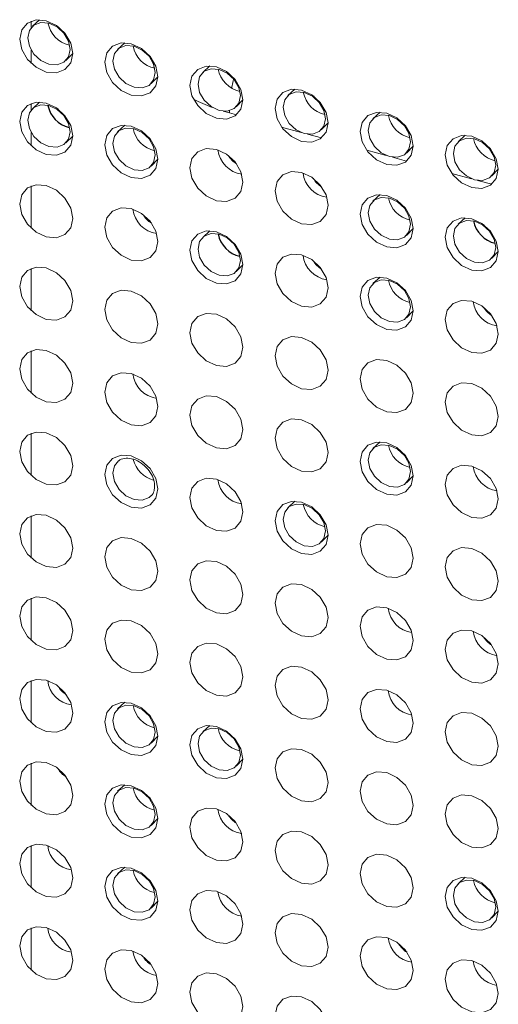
# Paper-space layout '_Trimetric' of a CAD drawing. Header units: millimetres. Extents: x -1485 to 1441, y -378 to 2620.
# Tile 13 of 86: x -1088 to -1068, y 995 to 1036. Entities that reach past the tile are written whole.
import ezdxf

# ---------------------------------------------------------------- set-up
doc = ezdxf.new("R2010")
doc.units = ezdxf.units.MM

psp = doc.layouts.new('_Trimetric')

# ---------------------------------------------------------------- linework, layer by layer
at = {"color": 144, "linetype": 'Continuous', "lineweight": 18}
for p, q in [((-1087.045, 1035.724), (-1087.341, 1035.45)), ((-1087.394, 1035.394), (-1087.394, 1035.665)), ((-1087.394, 1033.904), (-1087.394, 1034.461)), ((-1085.951, 1034.025), (-1085.67, 1034.314)), ((-1079.97, 1033.801), (-1080.266, 1033.527)), ((-1076.432, 1032.839), (-1076.728, 1032.566)), ((-1087.394, 1031.965), (-1087.394, 1032.236)), ((-1078.875, 1032.102), (-1078.595, 1032.391)), ((-1079.421, 1031.921), (-1079.156, 1031.844)), ((-1079.156, 1031.844), (-1079.155, 1031.941)), ((-1079.156, 1031.844), (-1078.865, 1031.765)), ((-1076.989, 1031.255), (-1076.174, 1031.034)), ((-1075.338, 1031.141), (-1075.057, 1031.43)), ((-1087.394, 1030.475), (-1087.394, 1031.032)), ((-1075.914, 1030.963), (-1075.328, 1030.804)), ((-1073.452, 1030.294), (-1072.636, 1030.072)), ((-1072.377, 1030.002), (-1071.79, 1029.842)), ((-1069.914, 1029.332), (-1069.098, 1029.111)), ((-1087.394, 1027.046), (-1087.394, 1028.808)), ((-1068.839, 1029.04), (-1068.252, 1028.881)), ((-1087.394, 1023.617), (-1087.394, 1025.379)), ((-1072.895, 1025.021), (-1073.191, 1024.747)), ((-1071.8, 1023.322), (-1071.519, 1023.611)), ((-1087.394, 1020.189), (-1087.394, 1021.95)), ((-1087.394, 1016.76), (-1087.394, 1018.522)), ((-1087.394, 1013.331), (-1087.394, 1015.093)), ((-1087.394, 1009.903), (-1087.394, 1011.664)), ((-1087.394, 1006.474), (-1087.394, 1008.236)), ((-1079.97, 1006.371), (-1080.266, 1006.098)), ((-1078.875, 1004.673), (-1078.595, 1004.962)), ((-1087.394, 1003.045), (-1087.394, 1004.807)), ((-1083.508, 1003.904), (-1083.804, 1003.631)), ((-1082.413, 1002.206), (-1082.132, 1002.495)), ((-1087.394, 999.617), (-1087.394, 1001.378)), ((-1083.508, 1000.476), (-1083.804, 1000.202)), ((-1069.357, 1000.058), (-1069.653, 999.785)), ((-1082.413, 998.777), (-1082.132, 999.066)), ((-1068.262, 998.36), (-1067.982, 998.649)), ((-1087.394, 996.188), (-1087.394, 997.95))]:
    psp.add_line(p, q, dxfattribs=at)
at = {"color": 7, "linetype": 'Continuous', "lineweight": 25}
for p, q in [((-1083.508, 1034.762), (-1083.804, 1034.489)), ((-1082.413, 1033.064), (-1082.132, 1033.353)), ((-1087.045, 1032.295), (-1087.341, 1032.021)), ((-1072.895, 1031.878), (-1073.191, 1031.604)), ((-1083.508, 1031.334), (-1083.804, 1031.06)), ((-1085.951, 1030.597), (-1085.67, 1030.886)), ((-1069.357, 1030.916), (-1069.653, 1030.643)), ((-1071.8, 1030.179), (-1071.519, 1030.468)), ((-1082.413, 1029.635), (-1082.132, 1029.924)), ((-1068.262, 1029.218), (-1067.982, 1029.507)), ((-1072.895, 1028.449), (-1073.191, 1028.176)), ((-1069.357, 1027.488), (-1069.653, 1027.214)), ((-1079.97, 1026.943), (-1080.266, 1026.67)), ((-1071.8, 1026.751), (-1071.519, 1027.04)), ((-1068.262, 1025.789), (-1067.982, 1026.078)), ((-1078.875, 1025.245), (-1078.595, 1025.534)), ((-1072.895, 1018.163), (-1073.191, 1017.89)), ((-1071.8, 1016.465), (-1071.519, 1016.754)), ((-1076.432, 1015.696), (-1076.728, 1015.422)), ((-1075.338, 1013.997), (-1075.057, 1014.287)), ((-1083.508, 1007.333), (-1083.804, 1007.059)), ((-1082.413, 1005.634), (-1082.132, 1005.923))]:
    psp.add_line(p, q, dxfattribs=at)
at = {"color": 144, "linetype": 'Continuous', "lineweight": 18, "flags": 128}
for points in [[(-1085.67, 1034.316), (-1085.754, 1033.93), (-1085.993, 1033.648), (-1086.35, 1033.514), (-1086.772, 1033.547), (-1087.193, 1033.743), (-1087.551, 1034.072), (-1087.789, 1034.483), (-1087.873, 1034.914), (-1087.789, 1035.3), (-1087.551, 1035.582), (-1087.193, 1035.716), (-1086.772, 1035.683), (-1086.35, 1035.487), (-1085.993, 1035.158), (-1085.754, 1034.747), (-1085.67, 1034.316)], [(-1085.776, 1034.488), (-1085.843, 1034.832), (-1086.034, 1035.161), (-1086.32, 1035.424), (-1086.657, 1035.58), (-1086.994, 1035.607), (-1087.28, 1035.5), (-1087.471, 1035.275), (-1087.538, 1034.966), (-1087.471, 1034.621), (-1087.28, 1034.293), (-1086.994, 1034.03), (-1086.657, 1033.873), (-1086.32, 1033.847), (-1086.034, 1033.954), (-1085.843, 1034.179), (-1085.776, 1034.488)], [(-1086.282, 1035.439), (-1086.193, 1035.305), (-1086.177, 1035.286)], [(-1082.132, 1033.354), (-1082.216, 1032.968), (-1082.455, 1032.687), (-1082.812, 1032.553), (-1083.234, 1032.586), (-1083.655, 1032.782), (-1084.013, 1033.11), (-1084.252, 1033.522), (-1084.336, 1033.953), (-1084.252, 1034.339), (-1084.013, 1034.62), (-1083.655, 1034.755), (-1083.234, 1034.721), (-1082.812, 1034.525), (-1082.455, 1034.197), (-1082.216, 1033.786), (-1082.132, 1033.354)], [(-1082.239, 1033.526), (-1082.306, 1033.871), (-1082.497, 1034.2), (-1082.782, 1034.462), (-1083.119, 1034.619), (-1083.456, 1034.646), (-1083.742, 1034.538), (-1083.933, 1034.313), (-1084, 1034.005), (-1083.933, 1033.66), (-1083.742, 1033.331), (-1083.456, 1033.069), (-1083.119, 1032.912), (-1082.782, 1032.885), (-1082.497, 1032.993), (-1082.306, 1033.218), (-1082.239, 1033.526)], [(-1078.595, 1032.393), (-1078.678, 1032.007), (-1078.917, 1031.725), (-1079.275, 1031.591), (-1079.696, 1031.624), (-1080.118, 1031.82), (-1080.475, 1032.149), (-1080.714, 1032.56), (-1080.798, 1032.992), (-1080.714, 1033.377), (-1080.475, 1033.659), (-1080.118, 1033.793), (-1079.696, 1033.76), (-1079.275, 1033.564), (-1078.917, 1033.235), (-1078.678, 1032.824), (-1078.595, 1032.393)], [(-1078.701, 1032.565), (-1078.768, 1032.91), (-1078.959, 1033.238), (-1079.245, 1033.501), (-1079.582, 1033.657), (-1079.919, 1033.684), (-1080.204, 1033.577), (-1080.395, 1033.352), (-1080.462, 1033.043), (-1080.395, 1032.699), (-1080.204, 1032.37), (-1079.919, 1032.107), (-1079.582, 1031.951), (-1079.245, 1031.924), (-1078.959, 1032.031), (-1078.768, 1032.256), (-1078.701, 1032.565)], [(-1079.207, 1033.516), (-1079.117, 1033.382), (-1079.102, 1033.363)], [(-1079.06, 1032.874), (-1079.052, 1032.92), (-1078.972, 1033.3)], [(-1075.057, 1031.431), (-1075.141, 1031.045), (-1075.38, 1030.764), (-1075.737, 1030.63), (-1076.159, 1030.663), (-1076.58, 1030.859), (-1076.938, 1031.187), (-1077.176, 1031.599), (-1077.26, 1032.03), (-1077.176, 1032.416), (-1076.938, 1032.697), (-1076.58, 1032.832), (-1076.159, 1032.798), (-1075.737, 1032.603), (-1075.38, 1032.274), (-1075.141, 1031.863), (-1075.057, 1031.431)], [(-1080.649, 1032.414), (-1080.455, 1032.321), (-1079.868, 1032.074)], [(-1075.163, 1031.603), (-1075.23, 1031.948), (-1075.421, 1032.277), (-1075.707, 1032.539), (-1076.044, 1032.696), (-1076.381, 1032.723), (-1076.667, 1032.615), (-1076.858, 1032.39), (-1076.925, 1032.082), (-1076.858, 1031.737), (-1076.667, 1031.408), (-1076.381, 1031.146), (-1076.044, 1030.989), (-1075.707, 1030.962), (-1075.421, 1031.07), (-1075.23, 1031.295), (-1075.163, 1031.603)], [(-1075.669, 1032.554), (-1075.58, 1032.421), (-1075.564, 1032.402)], [(-1085.67, 1030.887), (-1085.754, 1030.501), (-1085.993, 1030.22), (-1086.35, 1030.085), (-1086.772, 1030.119), (-1087.193, 1030.314), (-1087.551, 1030.643), (-1087.789, 1031.054), (-1087.873, 1031.486), (-1087.789, 1031.872), (-1087.551, 1032.153), (-1087.193, 1032.287), (-1086.772, 1032.254), (-1086.35, 1032.058), (-1085.993, 1031.73), (-1085.754, 1031.318), (-1085.67, 1030.887)], [(-1085.776, 1031.059), (-1085.843, 1031.404), (-1086.034, 1031.733), (-1086.32, 1031.995), (-1086.657, 1032.152), (-1086.994, 1032.178), (-1087.28, 1032.071), (-1087.471, 1031.846), (-1087.538, 1031.538), (-1087.471, 1031.193), (-1087.28, 1030.864), (-1086.994, 1030.601), (-1086.657, 1030.445), (-1086.32, 1030.418), (-1086.034, 1030.526), (-1085.843, 1030.751), (-1085.776, 1031.059)], [(-1086.282, 1032.01), (-1086.193, 1031.876), (-1086.177, 1031.858)], [(-1071.519, 1030.47), (-1071.603, 1030.084), (-1071.842, 1029.802), (-1072.199, 1029.668), (-1072.621, 1029.701), (-1073.042, 1029.897), (-1073.4, 1030.226), (-1073.639, 1030.637), (-1073.723, 1031.069), (-1073.639, 1031.454), (-1073.4, 1031.736), (-1073.042, 1031.87), (-1072.621, 1031.837), (-1072.199, 1031.641), (-1071.842, 1031.312), (-1071.603, 1030.901), (-1071.519, 1030.47)], [(-1071.626, 1030.642), (-1071.693, 1030.987), (-1071.884, 1031.315), (-1072.169, 1031.578), (-1072.506, 1031.735), (-1072.843, 1031.761), (-1073.129, 1031.654), (-1073.32, 1031.429), (-1073.387, 1031.12), (-1073.32, 1030.776), (-1073.129, 1030.447), (-1072.843, 1030.184), (-1072.506, 1030.028), (-1072.169, 1030.001), (-1071.884, 1030.108), (-1071.693, 1030.333), (-1071.626, 1030.642)], [(-1082.132, 1029.925), (-1082.216, 1029.54), (-1082.455, 1029.258), (-1082.812, 1029.124), (-1083.234, 1029.157), (-1083.655, 1029.353), (-1084.013, 1029.682), (-1084.252, 1030.093), (-1084.336, 1030.524), (-1084.252, 1030.91), (-1084.013, 1031.192), (-1083.655, 1031.326), (-1083.234, 1031.293), (-1082.812, 1031.097), (-1082.455, 1030.768), (-1082.216, 1030.357), (-1082.132, 1029.925)], [(-1082.239, 1030.097), (-1082.306, 1030.442), (-1082.497, 1030.771), (-1082.782, 1031.034), (-1083.119, 1031.19), (-1083.456, 1031.217), (-1083.742, 1031.11), (-1083.933, 1030.885), (-1084, 1030.576), (-1083.933, 1030.231), (-1083.742, 1029.903), (-1083.456, 1029.64), (-1083.119, 1029.483), (-1082.782, 1029.457), (-1082.497, 1029.564), (-1082.306, 1029.789), (-1082.239, 1030.097)], [(-1067.982, 1029.508), (-1068.065, 1029.122), (-1068.304, 1028.841), (-1068.662, 1028.707), (-1069.083, 1028.74), (-1069.505, 1028.936), (-1069.862, 1029.264), (-1070.101, 1029.676), (-1070.185, 1030.107), (-1070.101, 1030.493), (-1069.862, 1030.774), (-1069.505, 1030.909), (-1069.083, 1030.875), (-1068.662, 1030.68), (-1068.304, 1030.351), (-1068.065, 1029.94), (-1067.982, 1029.508)], [(-1068.088, 1029.68), (-1068.155, 1030.025), (-1068.346, 1030.354), (-1068.632, 1030.617), (-1068.969, 1030.773), (-1069.306, 1030.8), (-1069.591, 1030.692), (-1069.782, 1030.467), (-1069.849, 1030.159), (-1069.782, 1029.814), (-1069.591, 1029.485), (-1069.306, 1029.223), (-1068.969, 1029.066), (-1068.632, 1029.039), (-1068.346, 1029.147), (-1068.155, 1029.372), (-1068.088, 1029.68)], [(-1078.595, 1028.964), (-1078.678, 1028.578), (-1078.917, 1028.297), (-1079.275, 1028.162), (-1079.696, 1028.196), (-1080.118, 1028.392), (-1080.475, 1028.72), (-1080.714, 1029.131), (-1080.798, 1029.563), (-1080.714, 1029.949), (-1080.475, 1030.23), (-1080.118, 1030.364), (-1079.696, 1030.331), (-1079.275, 1030.135), (-1078.917, 1029.807), (-1078.678, 1029.395), (-1078.595, 1028.964)], [(-1075.057, 1028.003), (-1075.141, 1027.617), (-1075.38, 1027.335), (-1075.737, 1027.201), (-1076.159, 1027.234), (-1076.58, 1027.43), (-1076.938, 1027.759), (-1077.176, 1028.17), (-1077.26, 1028.601), (-1077.176, 1028.987), (-1076.938, 1029.269), (-1076.58, 1029.403), (-1076.159, 1029.37), (-1075.737, 1029.174), (-1075.38, 1028.845), (-1075.141, 1028.434), (-1075.057, 1028.003)], [(-1085.67, 1027.458), (-1085.754, 1027.072), (-1085.993, 1026.791), (-1086.35, 1026.657), (-1086.772, 1026.69), (-1087.193, 1026.886), (-1087.551, 1027.214), (-1087.789, 1027.626), (-1087.873, 1028.057), (-1087.789, 1028.443), (-1087.551, 1028.724), (-1087.193, 1028.859), (-1086.772, 1028.825), (-1086.35, 1028.63), (-1085.993, 1028.301), (-1085.754, 1027.89), (-1085.67, 1027.458)], [(-1071.519, 1027.041), (-1071.603, 1026.655), (-1071.842, 1026.374), (-1072.199, 1026.239), (-1072.621, 1026.273), (-1073.042, 1026.469), (-1073.4, 1026.797), (-1073.639, 1027.209), (-1073.723, 1027.64), (-1073.639, 1028.026), (-1073.4, 1028.307), (-1073.042, 1028.442), (-1072.621, 1028.408), (-1072.199, 1028.212), (-1071.842, 1027.884), (-1071.603, 1027.472), (-1071.519, 1027.041)], [(-1071.626, 1027.213), (-1071.693, 1027.558), (-1071.884, 1027.887), (-1072.169, 1028.149), (-1072.506, 1028.306), (-1072.843, 1028.333), (-1073.129, 1028.225), (-1073.32, 1028), (-1073.387, 1027.692), (-1073.32, 1027.347), (-1073.129, 1027.018), (-1072.843, 1026.755), (-1072.506, 1026.599), (-1072.169, 1026.572), (-1071.884, 1026.68), (-1071.693, 1026.905), (-1071.626, 1027.213)], [(-1082.132, 1026.497), (-1082.216, 1026.111), (-1082.455, 1025.83), (-1082.812, 1025.695), (-1083.234, 1025.728), (-1083.655, 1025.924), (-1084.013, 1026.253), (-1084.252, 1026.664), (-1084.336, 1027.096), (-1084.252, 1027.481), (-1084.013, 1027.763), (-1083.655, 1027.897), (-1083.234, 1027.864), (-1082.812, 1027.668), (-1082.455, 1027.34), (-1082.216, 1026.928), (-1082.132, 1026.497)], [(-1067.982, 1026.08), (-1068.065, 1025.694), (-1068.304, 1025.412), (-1068.662, 1025.278), (-1069.083, 1025.311), (-1069.505, 1025.507), (-1069.862, 1025.836), (-1070.101, 1026.247), (-1070.185, 1026.678), (-1070.101, 1027.064), (-1069.862, 1027.346), (-1069.505, 1027.48), (-1069.083, 1027.447), (-1068.662, 1027.251), (-1068.304, 1026.922), (-1068.065, 1026.511), (-1067.982, 1026.08)], [(-1068.088, 1026.252), (-1068.155, 1026.596), (-1068.346, 1026.925), (-1068.632, 1027.188), (-1068.969, 1027.344), (-1069.306, 1027.371), (-1069.591, 1027.264), (-1069.782, 1027.039), (-1069.849, 1026.73), (-1069.782, 1026.385), (-1069.591, 1026.057), (-1069.306, 1025.794), (-1068.969, 1025.637), (-1068.632, 1025.611), (-1068.346, 1025.718), (-1068.155, 1025.943), (-1068.088, 1026.252)], [(-1068.594, 1027.203), (-1068.504, 1027.069), (-1068.489, 1027.05)], [(-1078.595, 1025.535), (-1078.678, 1025.15), (-1078.917, 1024.868), (-1079.275, 1024.734), (-1079.696, 1024.767), (-1080.118, 1024.963), (-1080.475, 1025.291), (-1080.714, 1025.703), (-1080.798, 1026.134), (-1080.714, 1026.52), (-1080.475, 1026.802), (-1080.118, 1026.936), (-1079.696, 1026.903), (-1079.275, 1026.707), (-1078.917, 1026.378), (-1078.678, 1025.967), (-1078.595, 1025.535)], [(-1078.701, 1025.707), (-1078.768, 1026.052), (-1078.959, 1026.381), (-1079.245, 1026.644), (-1079.582, 1026.8), (-1079.919, 1026.827), (-1080.204, 1026.719), (-1080.395, 1026.494), (-1080.462, 1026.186), (-1080.395, 1025.841), (-1080.204, 1025.512), (-1079.919, 1025.25), (-1079.582, 1025.093), (-1079.245, 1025.067), (-1078.959, 1025.174), (-1078.768, 1025.399), (-1078.701, 1025.707)], [(-1075.057, 1024.574), (-1075.141, 1024.188), (-1075.38, 1023.907), (-1075.737, 1023.772), (-1076.159, 1023.806), (-1076.58, 1024.001), (-1076.938, 1024.33), (-1077.176, 1024.741), (-1077.26, 1025.173), (-1077.176, 1025.559), (-1076.938, 1025.84), (-1076.58, 1025.974), (-1076.159, 1025.941), (-1075.737, 1025.745), (-1075.38, 1025.417), (-1075.141, 1025.005), (-1075.057, 1024.574)], [(-1085.67, 1024.03), (-1085.754, 1023.644), (-1085.993, 1023.362), (-1086.35, 1023.228), (-1086.772, 1023.261), (-1087.193, 1023.457), (-1087.551, 1023.786), (-1087.789, 1024.197), (-1087.873, 1024.628), (-1087.789, 1025.014), (-1087.551, 1025.296), (-1087.193, 1025.43), (-1086.772, 1025.397), (-1086.35, 1025.201), (-1085.993, 1024.872), (-1085.754, 1024.461), (-1085.67, 1024.03)], [(-1071.519, 1023.612), (-1071.603, 1023.227), (-1071.842, 1022.945), (-1072.199, 1022.811), (-1072.621, 1022.844), (-1073.042, 1023.04), (-1073.4, 1023.369), (-1073.639, 1023.78), (-1073.723, 1024.211), (-1073.639, 1024.597), (-1073.4, 1024.879), (-1073.042, 1025.013), (-1072.621, 1024.98), (-1072.199, 1024.784), (-1071.842, 1024.455), (-1071.603, 1024.044), (-1071.519, 1023.612)], [(-1071.626, 1023.784), (-1071.693, 1024.129), (-1071.884, 1024.458), (-1072.169, 1024.721), (-1072.506, 1024.877), (-1072.843, 1024.904), (-1073.129, 1024.796), (-1073.32, 1024.571), (-1073.387, 1024.263), (-1073.32, 1023.918), (-1073.129, 1023.589), (-1072.843, 1023.327), (-1072.506, 1023.17), (-1072.169, 1023.144), (-1071.884, 1023.251), (-1071.693, 1023.476), (-1071.626, 1023.784)], [(-1082.132, 1023.068), (-1082.216, 1022.682), (-1082.455, 1022.401), (-1082.812, 1022.267), (-1083.234, 1022.3), (-1083.655, 1022.496), (-1084.013, 1022.824), (-1084.252, 1023.236), (-1084.336, 1023.667), (-1084.252, 1024.053), (-1084.013, 1024.334), (-1083.655, 1024.469), (-1083.234, 1024.435), (-1082.812, 1024.239), (-1082.455, 1023.911), (-1082.216, 1023.5), (-1082.132, 1023.068)], [(-1067.982, 1022.651), (-1068.065, 1022.265), (-1068.304, 1021.984), (-1068.662, 1021.849), (-1069.083, 1021.883), (-1069.505, 1022.078), (-1069.862, 1022.407), (-1070.101, 1022.818), (-1070.185, 1023.25), (-1070.101, 1023.636), (-1069.862, 1023.917), (-1069.505, 1024.051), (-1069.083, 1024.018), (-1068.662, 1023.822), (-1068.304, 1023.494), (-1068.065, 1023.082), (-1067.982, 1022.651)], [(-1078.595, 1022.107), (-1078.678, 1021.721), (-1078.917, 1021.439), (-1079.275, 1021.305), (-1079.696, 1021.338), (-1080.118, 1021.534), (-1080.475, 1021.863), (-1080.714, 1022.274), (-1080.798, 1022.706), (-1080.714, 1023.091), (-1080.475, 1023.373), (-1080.118, 1023.507), (-1079.696, 1023.474), (-1079.275, 1023.278), (-1078.917, 1022.949), (-1078.678, 1022.538), (-1078.595, 1022.107)], [(-1075.057, 1021.145), (-1075.141, 1020.759), (-1075.38, 1020.478), (-1075.737, 1020.344), (-1076.159, 1020.377), (-1076.58, 1020.573), (-1076.938, 1020.901), (-1077.176, 1021.313), (-1077.26, 1021.744), (-1077.176, 1022.13), (-1076.938, 1022.411), (-1076.58, 1022.546), (-1076.159, 1022.512), (-1075.737, 1022.317), (-1075.38, 1021.988), (-1075.141, 1021.577), (-1075.057, 1021.145)], [(-1085.67, 1020.601), (-1085.754, 1020.215), (-1085.993, 1019.934), (-1086.35, 1019.799), (-1086.772, 1019.833), (-1087.193, 1020.028), (-1087.551, 1020.357), (-1087.789, 1020.768), (-1087.873, 1021.2), (-1087.789, 1021.586), (-1087.551, 1021.867), (-1087.193, 1022.001), (-1086.772, 1021.968), (-1086.35, 1021.772), (-1085.993, 1021.444), (-1085.754, 1021.032), (-1085.67, 1020.601)], [(-1071.519, 1020.184), (-1071.603, 1019.798), (-1071.842, 1019.516), (-1072.199, 1019.382), (-1072.621, 1019.415), (-1073.042, 1019.611), (-1073.4, 1019.94), (-1073.639, 1020.351), (-1073.723, 1020.783), (-1073.639, 1021.168), (-1073.4, 1021.45), (-1073.042, 1021.584), (-1072.621, 1021.551), (-1072.199, 1021.355), (-1071.842, 1021.026), (-1071.603, 1020.615), (-1071.519, 1020.184)], [(-1082.132, 1019.639), (-1082.216, 1019.254), (-1082.455, 1018.972), (-1082.812, 1018.838), (-1083.234, 1018.871), (-1083.655, 1019.067), (-1084.013, 1019.396), (-1084.252, 1019.807), (-1084.336, 1020.238), (-1084.252, 1020.624), (-1084.013, 1020.906), (-1083.655, 1021.04), (-1083.234, 1021.007), (-1082.812, 1020.811), (-1082.455, 1020.482), (-1082.216, 1020.071), (-1082.132, 1019.639)], [(-1067.982, 1019.222), (-1068.065, 1018.836), (-1068.304, 1018.555), (-1068.662, 1018.421), (-1069.083, 1018.454), (-1069.505, 1018.65), (-1069.862, 1018.978), (-1070.101, 1019.39), (-1070.185, 1019.821), (-1070.101, 1020.207), (-1069.862, 1020.488), (-1069.505, 1020.623), (-1069.083, 1020.589), (-1068.662, 1020.394), (-1068.304, 1020.065), (-1068.065, 1019.654), (-1067.982, 1019.222)], [(-1078.595, 1018.678), (-1078.678, 1018.292), (-1078.917, 1018.011), (-1079.275, 1017.876), (-1079.696, 1017.91), (-1080.118, 1018.106), (-1080.475, 1018.434), (-1080.714, 1018.845), (-1080.798, 1019.277), (-1080.714, 1019.663), (-1080.475, 1019.944), (-1080.118, 1020.078), (-1079.696, 1020.045), (-1079.275, 1019.849), (-1078.917, 1019.521), (-1078.678, 1019.109), (-1078.595, 1018.678)], [(-1075.057, 1017.717), (-1075.141, 1017.331), (-1075.38, 1017.049), (-1075.737, 1016.915), (-1076.159, 1016.948), (-1076.58, 1017.144), (-1076.938, 1017.473), (-1077.176, 1017.884), (-1077.26, 1018.315), (-1077.176, 1018.701), (-1076.938, 1018.983), (-1076.58, 1019.117), (-1076.159, 1019.084), (-1075.737, 1018.888), (-1075.38, 1018.559), (-1075.141, 1018.148), (-1075.057, 1017.717)], [(-1085.67, 1017.172), (-1085.754, 1016.786), (-1085.993, 1016.505), (-1086.35, 1016.371), (-1086.772, 1016.404), (-1087.193, 1016.6), (-1087.551, 1016.928), (-1087.789, 1017.34), (-1087.873, 1017.771), (-1087.789, 1018.157), (-1087.551, 1018.438), (-1087.193, 1018.573), (-1086.772, 1018.539), (-1086.35, 1018.344), (-1085.993, 1018.015), (-1085.754, 1017.604), (-1085.67, 1017.172)], [(-1071.519, 1016.755), (-1071.603, 1016.369), (-1071.842, 1016.088), (-1072.199, 1015.953), (-1072.621, 1015.987), (-1073.042, 1016.183), (-1073.4, 1016.511), (-1073.639, 1016.923), (-1073.723, 1017.354), (-1073.639, 1017.74), (-1073.4, 1018.021), (-1073.042, 1018.156), (-1072.621, 1018.122), (-1072.199, 1017.926), (-1071.842, 1017.598), (-1071.603, 1017.186), (-1071.519, 1016.755)], [(-1071.626, 1016.927), (-1071.693, 1017.272), (-1071.884, 1017.601), (-1072.169, 1017.863), (-1072.506, 1018.02), (-1072.843, 1018.047), (-1073.129, 1017.939), (-1073.32, 1017.714), (-1073.387, 1017.406), (-1073.32, 1017.061), (-1073.129, 1016.732), (-1072.843, 1016.469), (-1072.506, 1016.313), (-1072.169, 1016.286), (-1071.884, 1016.394), (-1071.693, 1016.619), (-1071.626, 1016.927)], [(-1082.132, 1016.211), (-1082.216, 1015.825), (-1082.455, 1015.543), (-1082.812, 1015.409), (-1083.234, 1015.442), (-1083.655, 1015.638), (-1084.013, 1015.967), (-1084.252, 1016.378), (-1084.336, 1016.81), (-1084.252, 1017.195), (-1084.013, 1017.477), (-1083.655, 1017.611), (-1083.234, 1017.578), (-1082.812, 1017.382), (-1082.455, 1017.054), (-1082.216, 1016.642), (-1082.132, 1016.211)], [(-1083.764, 1017.379), (-1083.933, 1017.17), (-1084, 1016.861), (-1083.933, 1016.517), (-1083.742, 1016.188), (-1083.456, 1015.925), (-1083.119, 1015.769), (-1082.782, 1015.742), (-1082.497, 1015.849), (-1082.418, 1015.915)], [(-1067.982, 1015.794), (-1068.065, 1015.408), (-1068.304, 1015.126), (-1068.662, 1014.992), (-1069.083, 1015.025), (-1069.505, 1015.221), (-1069.862, 1015.55), (-1070.101, 1015.961), (-1070.185, 1016.392), (-1070.101, 1016.778), (-1069.862, 1017.06), (-1069.505, 1017.194), (-1069.083, 1017.161), (-1068.662, 1016.965), (-1068.304, 1016.636), (-1068.065, 1016.225), (-1067.982, 1015.794)], [(-1078.595, 1015.249), (-1078.678, 1014.864), (-1078.917, 1014.582), (-1079.275, 1014.448), (-1079.696, 1014.481), (-1080.118, 1014.677), (-1080.475, 1015.005), (-1080.714, 1015.417), (-1080.798, 1015.848), (-1080.714, 1016.234), (-1080.475, 1016.515), (-1080.118, 1016.65), (-1079.696, 1016.617), (-1079.275, 1016.421), (-1078.917, 1016.092), (-1078.678, 1015.681), (-1078.595, 1015.249)], [(-1075.057, 1014.288), (-1075.141, 1013.902), (-1075.38, 1013.621), (-1075.737, 1013.486), (-1076.159, 1013.52), (-1076.58, 1013.715), (-1076.938, 1014.044), (-1077.176, 1014.455), (-1077.26, 1014.887), (-1077.176, 1015.273), (-1076.938, 1015.554), (-1076.58, 1015.688), (-1076.159, 1015.655), (-1075.737, 1015.459), (-1075.38, 1015.131), (-1075.141, 1014.719), (-1075.057, 1014.288)], [(-1075.163, 1014.46), (-1075.23, 1014.805), (-1075.421, 1015.133), (-1075.707, 1015.396), (-1076.044, 1015.553), (-1076.381, 1015.579), (-1076.667, 1015.472), (-1076.858, 1015.247), (-1076.925, 1014.939), (-1076.858, 1014.594), (-1076.667, 1014.265), (-1076.381, 1014.002), (-1076.044, 1013.846), (-1075.707, 1013.819), (-1075.421, 1013.926), (-1075.23, 1014.151), (-1075.163, 1014.46)], [(-1085.67, 1013.744), (-1085.754, 1013.358), (-1085.993, 1013.076), (-1086.35, 1012.942), (-1086.772, 1012.975), (-1087.193, 1013.171), (-1087.551, 1013.5), (-1087.789, 1013.911), (-1087.873, 1014.342), (-1087.789, 1014.728), (-1087.551, 1015.01), (-1087.193, 1015.144), (-1086.772, 1015.111), (-1086.35, 1014.915), (-1085.993, 1014.586), (-1085.754, 1014.175), (-1085.67, 1013.744)], [(-1071.519, 1013.326), (-1071.603, 1012.941), (-1071.842, 1012.659), (-1072.199, 1012.525), (-1072.621, 1012.558), (-1073.042, 1012.754), (-1073.4, 1013.083), (-1073.639, 1013.494), (-1073.723, 1013.925), (-1073.639, 1014.311), (-1073.4, 1014.593), (-1073.042, 1014.727), (-1072.621, 1014.694), (-1072.199, 1014.498), (-1071.842, 1014.169), (-1071.603, 1013.758), (-1071.519, 1013.326)], [(-1082.132, 1012.782), (-1082.216, 1012.396), (-1082.455, 1012.115), (-1082.812, 1011.981), (-1083.234, 1012.014), (-1083.655, 1012.21), (-1084.013, 1012.538), (-1084.252, 1012.95), (-1084.336, 1013.381), (-1084.252, 1013.767), (-1084.013, 1014.048), (-1083.655, 1014.183), (-1083.234, 1014.149), (-1082.812, 1013.953), (-1082.455, 1013.625), (-1082.216, 1013.214), (-1082.132, 1012.782)], [(-1067.982, 1012.365), (-1068.065, 1011.979), (-1068.304, 1011.698), (-1068.662, 1011.563), (-1069.083, 1011.597), (-1069.505, 1011.792), (-1069.862, 1012.121), (-1070.101, 1012.532), (-1070.185, 1012.964), (-1070.101, 1013.35), (-1069.862, 1013.631), (-1069.505, 1013.765), (-1069.083, 1013.732), (-1068.662, 1013.536), (-1068.304, 1013.208), (-1068.065, 1012.796), (-1067.982, 1012.365)], [(-1078.595, 1011.821), (-1078.678, 1011.435), (-1078.917, 1011.153), (-1079.275, 1011.019), (-1079.696, 1011.052), (-1080.118, 1011.248), (-1080.475, 1011.577), (-1080.714, 1011.988), (-1080.798, 1012.42), (-1080.714, 1012.805), (-1080.475, 1013.087), (-1080.118, 1013.221), (-1079.696, 1013.188), (-1079.275, 1012.992), (-1078.917, 1012.663), (-1078.678, 1012.252), (-1078.595, 1011.821)], [(-1075.057, 1010.859), (-1075.141, 1010.473), (-1075.38, 1010.192), (-1075.737, 1010.058), (-1076.159, 1010.091), (-1076.58, 1010.287), (-1076.938, 1010.615), (-1077.176, 1011.027), (-1077.26, 1011.458), (-1077.176, 1011.844), (-1076.938, 1012.125), (-1076.58, 1012.26), (-1076.159, 1012.226), (-1075.737, 1012.031), (-1075.38, 1011.702), (-1075.141, 1011.291), (-1075.057, 1010.859)], [(-1085.67, 1010.315), (-1085.754, 1009.929), (-1085.993, 1009.648), (-1086.35, 1009.513), (-1086.772, 1009.547), (-1087.193, 1009.742), (-1087.551, 1010.071), (-1087.789, 1010.482), (-1087.873, 1010.914), (-1087.789, 1011.3), (-1087.551, 1011.581), (-1087.193, 1011.715), (-1086.772, 1011.682), (-1086.35, 1011.486), (-1085.993, 1011.158), (-1085.754, 1010.746), (-1085.67, 1010.315)], [(-1071.519, 1009.898), (-1071.603, 1009.512), (-1071.842, 1009.23), (-1072.199, 1009.096), (-1072.621, 1009.129), (-1073.042, 1009.325), (-1073.4, 1009.654), (-1073.639, 1010.065), (-1073.723, 1010.497), (-1073.639, 1010.882), (-1073.4, 1011.164), (-1073.042, 1011.298), (-1072.621, 1011.265), (-1072.199, 1011.069), (-1071.842, 1010.74), (-1071.603, 1010.329), (-1071.519, 1009.898)], [(-1082.132, 1009.353), (-1082.216, 1008.968), (-1082.455, 1008.686), (-1082.812, 1008.552), (-1083.234, 1008.585), (-1083.655, 1008.781), (-1084.013, 1009.11), (-1084.252, 1009.521), (-1084.336, 1009.952), (-1084.252, 1010.338), (-1084.013, 1010.62), (-1083.655, 1010.754), (-1083.234, 1010.721), (-1082.812, 1010.525), (-1082.455, 1010.196), (-1082.216, 1009.785), (-1082.132, 1009.353)], [(-1067.982, 1008.936), (-1068.065, 1008.55), (-1068.304, 1008.269), (-1068.662, 1008.135), (-1069.083, 1008.168), (-1069.505, 1008.364), (-1069.862, 1008.692), (-1070.101, 1009.104), (-1070.185, 1009.535), (-1070.101, 1009.921), (-1069.862, 1010.202), (-1069.505, 1010.337), (-1069.083, 1010.303), (-1068.662, 1010.108), (-1068.304, 1009.779), (-1068.065, 1009.368), (-1067.982, 1008.936)], [(-1078.595, 1008.392), (-1078.678, 1008.006), (-1078.917, 1007.725), (-1079.275, 1007.59), (-1079.696, 1007.624), (-1080.118, 1007.82), (-1080.475, 1008.148), (-1080.714, 1008.559), (-1080.798, 1008.991), (-1080.714, 1009.377), (-1080.475, 1009.658), (-1080.118, 1009.792), (-1079.696, 1009.759), (-1079.275, 1009.563), (-1078.917, 1009.235), (-1078.678, 1008.823), (-1078.595, 1008.392)], [(-1075.057, 1007.431), (-1075.141, 1007.045), (-1075.38, 1006.763), (-1075.737, 1006.629), (-1076.159, 1006.662), (-1076.58, 1006.858), (-1076.938, 1007.187), (-1077.176, 1007.598), (-1077.26, 1008.029), (-1077.176, 1008.415), (-1076.938, 1008.697), (-1076.58, 1008.831), (-1076.159, 1008.798), (-1075.737, 1008.602), (-1075.38, 1008.273), (-1075.141, 1007.862), (-1075.057, 1007.431)], [(-1085.67, 1006.886), (-1085.754, 1006.5), (-1085.993, 1006.219), (-1086.35, 1006.085), (-1086.772, 1006.118), (-1087.193, 1006.314), (-1087.551, 1006.642), (-1087.789, 1007.054), (-1087.873, 1007.485), (-1087.789, 1007.871), (-1087.551, 1008.152), (-1087.193, 1008.287), (-1086.772, 1008.253), (-1086.35, 1008.058), (-1085.993, 1007.729), (-1085.754, 1007.318), (-1085.67, 1006.886)], [(-1071.519, 1006.469), (-1071.603, 1006.083), (-1071.842, 1005.802), (-1072.199, 1005.667), (-1072.621, 1005.701), (-1073.042, 1005.897), (-1073.4, 1006.225), (-1073.639, 1006.637), (-1073.723, 1007.068), (-1073.639, 1007.454), (-1073.4, 1007.735), (-1073.042, 1007.87), (-1072.621, 1007.836), (-1072.199, 1007.64), (-1071.842, 1007.312), (-1071.603, 1006.9), (-1071.519, 1006.469)], [(-1082.132, 1005.925), (-1082.216, 1005.539), (-1082.455, 1005.257), (-1082.812, 1005.123), (-1083.234, 1005.156), (-1083.655, 1005.352), (-1084.013, 1005.681), (-1084.252, 1006.092), (-1084.336, 1006.524), (-1084.252, 1006.909), (-1084.013, 1007.191), (-1083.655, 1007.325), (-1083.234, 1007.292), (-1082.812, 1007.096), (-1082.455, 1006.768), (-1082.216, 1006.356), (-1082.132, 1005.925)], [(-1082.239, 1006.097), (-1082.306, 1006.442), (-1082.497, 1006.77), (-1082.782, 1007.033), (-1083.119, 1007.19), (-1083.456, 1007.216), (-1083.742, 1007.109), (-1083.933, 1006.884), (-1084, 1006.575), (-1083.933, 1006.231), (-1083.742, 1005.902), (-1083.456, 1005.639), (-1083.119, 1005.483), (-1082.782, 1005.456), (-1082.497, 1005.563), (-1082.306, 1005.788), (-1082.239, 1006.097)], [(-1067.982, 1005.508), (-1068.065, 1005.122), (-1068.304, 1004.84), (-1068.662, 1004.706), (-1069.083, 1004.739), (-1069.505, 1004.935), (-1069.862, 1005.264), (-1070.101, 1005.675), (-1070.185, 1006.106), (-1070.101, 1006.492), (-1069.862, 1006.774), (-1069.505, 1006.908), (-1069.083, 1006.875), (-1068.662, 1006.679), (-1068.304, 1006.35), (-1068.065, 1005.939), (-1067.982, 1005.508)], [(-1078.595, 1004.963), (-1078.678, 1004.578), (-1078.917, 1004.296), (-1079.275, 1004.162), (-1079.696, 1004.195), (-1080.118, 1004.391), (-1080.475, 1004.719), (-1080.714, 1005.131), (-1080.798, 1005.562), (-1080.714, 1005.948), (-1080.475, 1006.229), (-1080.118, 1006.364), (-1079.696, 1006.331), (-1079.275, 1006.135), (-1078.917, 1005.806), (-1078.678, 1005.395), (-1078.595, 1004.963)], [(-1078.701, 1005.135), (-1078.768, 1005.48), (-1078.959, 1005.809), (-1079.245, 1006.072), (-1079.582, 1006.228), (-1079.919, 1006.255), (-1080.204, 1006.147), (-1080.395, 1005.922), (-1080.462, 1005.614), (-1080.395, 1005.269), (-1080.204, 1004.94), (-1079.919, 1004.678), (-1079.582, 1004.521), (-1079.245, 1004.495), (-1078.959, 1004.602), (-1078.768, 1004.827), (-1078.701, 1005.135)], [(-1075.057, 1004.002), (-1075.141, 1003.616), (-1075.38, 1003.335), (-1075.737, 1003.2), (-1076.159, 1003.234), (-1076.58, 1003.429), (-1076.938, 1003.758), (-1077.176, 1004.169), (-1077.26, 1004.601), (-1077.176, 1004.987), (-1076.938, 1005.268), (-1076.58, 1005.402), (-1076.159, 1005.369), (-1075.737, 1005.173), (-1075.38, 1004.845), (-1075.141, 1004.433), (-1075.057, 1004.002)], [(-1085.67, 1003.458), (-1085.754, 1003.072), (-1085.993, 1002.79), (-1086.35, 1002.656), (-1086.772, 1002.689), (-1087.193, 1002.885), (-1087.551, 1003.214), (-1087.789, 1003.625), (-1087.873, 1004.056), (-1087.789, 1004.442), (-1087.551, 1004.724), (-1087.193, 1004.858), (-1086.772, 1004.825), (-1086.35, 1004.629), (-1085.993, 1004.3), (-1085.754, 1003.889), (-1085.67, 1003.458)], [(-1071.519, 1003.04), (-1071.603, 1002.655), (-1071.842, 1002.373), (-1072.199, 1002.239), (-1072.621, 1002.272), (-1073.042, 1002.468), (-1073.4, 1002.797), (-1073.639, 1003.208), (-1073.723, 1003.639), (-1073.639, 1004.025), (-1073.4, 1004.307), (-1073.042, 1004.441), (-1072.621, 1004.408), (-1072.199, 1004.212), (-1071.842, 1003.883), (-1071.603, 1003.472), (-1071.519, 1003.04)], [(-1082.132, 1002.496), (-1082.216, 1002.11), (-1082.455, 1001.829), (-1082.812, 1001.694), (-1083.234, 1001.728), (-1083.655, 1001.924), (-1084.013, 1002.252), (-1084.252, 1002.664), (-1084.336, 1003.095), (-1084.252, 1003.481), (-1084.013, 1003.762), (-1083.655, 1003.897), (-1083.234, 1003.863), (-1082.812, 1003.667), (-1082.455, 1003.339), (-1082.216, 1002.928), (-1082.132, 1002.496)], [(-1082.239, 1002.668), (-1082.306, 1003.013), (-1082.497, 1003.342), (-1082.782, 1003.604), (-1083.119, 1003.761), (-1083.456, 1003.788), (-1083.742, 1003.68), (-1083.933, 1003.455), (-1084, 1003.147), (-1083.933, 1002.802), (-1083.742, 1002.473), (-1083.456, 1002.211), (-1083.119, 1002.054), (-1082.782, 1002.027), (-1082.497, 1002.135), (-1082.306, 1002.36), (-1082.239, 1002.668)], [(-1067.982, 1002.079), (-1068.065, 1001.693), (-1068.304, 1001.412), (-1068.662, 1001.277), (-1069.083, 1001.311), (-1069.505, 1001.506), (-1069.862, 1001.835), (-1070.101, 1002.246), (-1070.185, 1002.678), (-1070.101, 1003.064), (-1069.862, 1003.345), (-1069.505, 1003.479), (-1069.083, 1003.446), (-1068.662, 1003.25), (-1068.304, 1002.922), (-1068.065, 1002.51), (-1067.982, 1002.079)], [(-1078.595, 1001.535), (-1078.678, 1001.149), (-1078.917, 1000.867), (-1079.275, 1000.733), (-1079.696, 1000.766), (-1080.118, 1000.962), (-1080.475, 1001.291), (-1080.714, 1001.702), (-1080.798, 1002.134), (-1080.714, 1002.519), (-1080.475, 1002.801), (-1080.118, 1002.935), (-1079.696, 1002.902), (-1079.275, 1002.706), (-1078.917, 1002.377), (-1078.678, 1001.966), (-1078.595, 1001.535)], [(-1075.057, 1000.573), (-1075.141, 1000.187), (-1075.38, 999.906), (-1075.737, 999.772), (-1076.159, 999.805), (-1076.58, 1000.001), (-1076.938, 1000.329), (-1077.176, 1000.741), (-1077.26, 1001.172), (-1077.176, 1001.558), (-1076.938, 1001.839), (-1076.58, 1001.974), (-1076.159, 1001.94), (-1075.737, 1001.745), (-1075.38, 1001.416), (-1075.141, 1001.005), (-1075.057, 1000.573)], [(-1085.67, 1000.029), (-1085.754, 999.643), (-1085.993, 999.362), (-1086.35, 999.227), (-1086.772, 999.261), (-1087.193, 999.456), (-1087.551, 999.785), (-1087.789, 1000.196), (-1087.873, 1000.628), (-1087.789, 1001.014), (-1087.551, 1001.295), (-1087.193, 1001.429), (-1086.772, 1001.396), (-1086.35, 1001.2), (-1085.993, 1000.872), (-1085.754, 1000.46), (-1085.67, 1000.029)], [(-1071.519, 999.612), (-1071.603, 999.226), (-1071.842, 998.944), (-1072.199, 998.81), (-1072.621, 998.843), (-1073.042, 999.039), (-1073.4, 999.368), (-1073.639, 999.779), (-1073.723, 1000.211), (-1073.639, 1000.596), (-1073.4, 1000.878), (-1073.042, 1001.012), (-1072.621, 1000.979), (-1072.199, 1000.783), (-1071.842, 1000.454), (-1071.603, 1000.043), (-1071.519, 999.612)], [(-1082.132, 999.067), (-1082.216, 998.682), (-1082.455, 998.4), (-1082.812, 998.266), (-1083.234, 998.299), (-1083.655, 998.495), (-1084.013, 998.824), (-1084.252, 999.235), (-1084.336, 999.666), (-1084.252, 1000.052), (-1084.013, 1000.334), (-1083.655, 1000.468), (-1083.234, 1000.435), (-1082.812, 1000.239), (-1082.455, 999.91), (-1082.216, 999.499), (-1082.132, 999.067)], [(-1082.239, 999.239), (-1082.306, 999.584), (-1082.497, 999.913), (-1082.782, 1000.176), (-1083.119, 1000.332), (-1083.456, 1000.359), (-1083.742, 1000.252), (-1083.933, 1000.027), (-1084, 999.718), (-1083.933, 999.373), (-1083.742, 999.044), (-1083.456, 998.782), (-1083.119, 998.625), (-1082.782, 998.599), (-1082.497, 998.706), (-1082.306, 998.931), (-1082.239, 999.239)], [(-1067.982, 998.65), (-1068.065, 998.264), (-1068.304, 997.983), (-1068.662, 997.849), (-1069.083, 997.882), (-1069.505, 998.078), (-1069.862, 998.406), (-1070.101, 998.818), (-1070.185, 999.249), (-1070.101, 999.635), (-1069.862, 999.916), (-1069.505, 1000.051), (-1069.083, 1000.017), (-1068.662, 999.822), (-1068.304, 999.493), (-1068.065, 999.082), (-1067.982, 998.65)], [(-1068.088, 998.822), (-1068.155, 999.167), (-1068.346, 999.496), (-1068.632, 999.759), (-1068.969, 999.915), (-1069.306, 999.942), (-1069.591, 999.834), (-1069.782, 999.609), (-1069.849, 999.301), (-1069.782, 998.956), (-1069.591, 998.627), (-1069.306, 998.365), (-1068.969, 998.208), (-1068.632, 998.181), (-1068.346, 998.289), (-1068.155, 998.514), (-1068.088, 998.822)], [(-1078.595, 998.106), (-1078.678, 997.72), (-1078.917, 997.439), (-1079.275, 997.304), (-1079.696, 997.338), (-1080.118, 997.534), (-1080.475, 997.862), (-1080.714, 998.273), (-1080.798, 998.705), (-1080.714, 999.091), (-1080.475, 999.372), (-1080.118, 999.506), (-1079.696, 999.473), (-1079.275, 999.277), (-1078.917, 998.949), (-1078.678, 998.537), (-1078.595, 998.106)], [(-1075.057, 997.145), (-1075.141, 996.759), (-1075.38, 996.477), (-1075.737, 996.343), (-1076.159, 996.376), (-1076.58, 996.572), (-1076.938, 996.901), (-1077.176, 997.312), (-1077.26, 997.743), (-1077.176, 998.129), (-1076.938, 998.411), (-1076.58, 998.545), (-1076.159, 998.512), (-1075.737, 998.316), (-1075.38, 997.987), (-1075.141, 997.576), (-1075.057, 997.145)], [(-1085.67, 996.6), (-1085.754, 996.214), (-1085.993, 995.933), (-1086.35, 995.799), (-1086.772, 995.832), (-1087.193, 996.028), (-1087.551, 996.356), (-1087.789, 996.768), (-1087.873, 997.199), (-1087.789, 997.585), (-1087.551, 997.866), (-1087.193, 998.001), (-1086.772, 997.967), (-1086.35, 997.772), (-1085.993, 997.443), (-1085.754, 997.032), (-1085.67, 996.6)], [(-1071.519, 996.183), (-1071.603, 995.797), (-1071.842, 995.516), (-1072.199, 995.381), (-1072.621, 995.415), (-1073.042, 995.611), (-1073.4, 995.939), (-1073.639, 996.351), (-1073.723, 996.782), (-1073.639, 997.168), (-1073.4, 997.449), (-1073.042, 997.584), (-1072.621, 997.55), (-1072.199, 997.354), (-1071.842, 997.026), (-1071.603, 996.614), (-1071.519, 996.183)], [(-1082.132, 995.639), (-1082.216, 995.253), (-1082.455, 994.971), (-1082.812, 994.837), (-1083.234, 994.87), (-1083.655, 995.066), (-1084.013, 995.395), (-1084.252, 995.806), (-1084.336, 996.238), (-1084.252, 996.623), (-1084.013, 996.905), (-1083.655, 997.039), (-1083.234, 997.006), (-1082.812, 996.81), (-1082.455, 996.482), (-1082.216, 996.07), (-1082.132, 995.639)], [(-1067.982, 995.222), (-1068.065, 994.836), (-1068.304, 994.554), (-1068.662, 994.42), (-1069.083, 994.453), (-1069.505, 994.649), (-1069.862, 994.978), (-1070.101, 995.389), (-1070.185, 995.82), (-1070.101, 996.206), (-1069.862, 996.488), (-1069.505, 996.622), (-1069.083, 996.589), (-1068.662, 996.393), (-1068.304, 996.064), (-1068.065, 995.653), (-1067.982, 995.222)], [(-1078.595, 994.677), (-1078.678, 994.292), (-1078.917, 994.01), (-1079.275, 993.876), (-1079.696, 993.909), (-1080.118, 994.105), (-1080.475, 994.433), (-1080.714, 994.845), (-1080.798, 995.276), (-1080.714, 995.662), (-1080.475, 995.943), (-1080.118, 996.078), (-1079.696, 996.045), (-1079.275, 995.849), (-1078.917, 995.52), (-1078.678, 995.109), (-1078.595, 994.677)], [(-1075.057, 993.716), (-1075.141, 993.33), (-1075.38, 993.049), (-1075.737, 992.914), (-1076.159, 992.948), (-1076.58, 993.143), (-1076.938, 993.472), (-1077.176, 993.883), (-1077.26, 994.315), (-1077.176, 994.701), (-1076.938, 994.982), (-1076.58, 995.116), (-1076.159, 995.083), (-1075.737, 994.887), (-1075.38, 994.559), (-1075.141, 994.147), (-1075.057, 993.716)]]:
    psp.add_lwpolyline(points, dxfattribs=at)
at = {"color": 144, "linetype": 'Continuous', "lineweight": 18}
for centre, radius, start, end in [((-1085.543, 1035.814), 1.179, 191.0033, 256.7348), ((-1082.007, 1034.851), 1.177, 190.8323, 257.7777), ((-1078.469, 1033.89), 1.177, 190.8338, 257.7763), ((-1074.932, 1032.928), 1.177, 190.8328, 257.7773), ((-1071.394, 1031.967), 1.177, 190.8316, 257.7785), ((-1082.007, 1031.422), 1.177, 190.8325, 257.7776), ((-1067.856, 1031.005), 1.177, 190.8296, 257.7805), ((-1078.481, 1030.45), 1.162, 186.7513, 261.8588), ((-1078.394, 1030.534), 0.928, 208.8245, 239.7855), ((-1074.942, 1029.49), 1.164, 187.2118, 261.1565), ((-1074.856, 1029.573), 0.928, 208.8223, 239.7878), ((-1071.394, 1028.538), 1.177, 190.8348, 257.7753), ((-1082.019, 1027.982), 1.162, 186.7498, 261.8603), ((-1081.932, 1028.067), 0.928, 208.8215, 239.7885), ((-1074.943, 1026.059), 1.162, 186.7503, 261.8598), ((-1074.856, 1026.144), 0.928, 208.8235, 239.7866), ((-1071.392, 1025.111), 1.179, 191.0033, 256.7348), ((-1067.868, 1024.136), 1.162, 186.7511, 261.859), ((-1067.781, 1024.221), 0.928, 208.8238, 239.7863), ((-1082.019, 1021.125), 1.162, 186.7466, 261.8635), ((-1071.394, 1018.252), 1.177, 190.8307, 257.7794), ((-1081.999, 1017.716), 1.188, 193.9166, 254.5806), ((-1067.868, 1017.279), 1.162, 186.7505, 261.8596), ((-1078.481, 1016.735), 1.162, 186.749, 261.8611), ((-1074.932, 1015.785), 1.177, 190.8301, 257.78), ((-1071.406, 1011.383), 1.162, 186.7465, 261.8636), ((-1067.868, 1010.422), 1.162, 186.7471, 261.863), ((-1067.781, 1010.507), 0.928, 208.8241, 239.7859), ((-1085.556, 1008.372), 1.162, 186.7465, 261.8635), ((-1085.469, 1008.457), 0.928, 208.8226, 239.7875), ((-1071.406, 1007.955), 1.162, 186.7472, 261.8629), ((-1082.005, 1007.423), 1.179, 191.0033, 256.7348), ((-1078.467, 1006.462), 1.179, 191.0033, 256.7348), ((-1085.469, 1005.028), 0.928, 208.8229, 239.7872), ((-1082.005, 1003.995), 1.179, 191.0033, 256.7348), ((-1078.481, 1003.02), 1.162, 186.751, 261.859), ((-1078.394, 1003.105), 0.928, 208.8253, 239.7848), ((-1085.556, 1001.514), 1.162, 186.7513, 261.8588), ((-1082.005, 1000.566), 1.179, 191.0033, 256.7348), ((-1067.856, 1000.147), 1.177, 190.8341, 257.776), ((-1078.481, 999.592), 1.162, 186.7513, 261.8588), ((-1085.555, 998.087), 1.164, 187.2118, 261.1565), ((-1071.406, 997.669), 1.162, 186.7472, 261.8629), ((-1082.019, 997.124), 1.162, 186.7485, 261.8615), ((-1081.932, 997.209), 0.928, 208.8254, 239.7847), ((-1067.866, 996.709), 1.164, 187.2118, 261.1565)]:
    psp.add_arc(centre, radius, start, end, dxfattribs=at)
at = {"color": 7, "linetype": 'Continuous', "lineweight": 25}
for centre, radius, start, end in [((-1085.543, 1032.385), 1.179, 191.0033, 256.7348), ((-1067.856, 1027.577), 1.177, 190.8314, 257.7786), ((-1078.469, 1027.032), 1.177, 190.8342, 257.7759), ((-1071.319, 997.753), 0.928, 208.822, 239.7881)]:
    psp.add_arc(centre, radius, start, end, dxfattribs=at)
at = {"color": 144, "linetype": 'Continuous', "lineweight": 18}
for points, knots in [([(-1083.797, 1017.335), (-1083.785, 1017.351), (-1083.723, 1017.434), (-1083.53, 1017.489), (-1083.227, 1017.481), (-1082.901, 1017.351), (-1082.604, 1017.116), (-1082.384, 1016.817), (-1082.278, 1016.536), (-1082.269, 1016.381), (-1082.266, 1016.325)], [0, 0, 0, 0, 0.040018, 0.19725, 0.337241, 0.485963, 0.630857, 0.774942, 0.917933, 1, 1, 1, 1]), ([(-1082.266, 1016.325), (-1082.272, 1016.26), (-1082.288, 1016.101), (-1082.343, 1015.961), (-1082.416, 1015.92), (-1082.42, 1015.918)], [0, 0, 0, 0, 0.395098, 0.971178, 1, 1, 1, 1])]:
    psp.add_open_spline(points, degree=3, knots=knots, dxfattribs=at)

doc.saveas('drawing.dxf')
